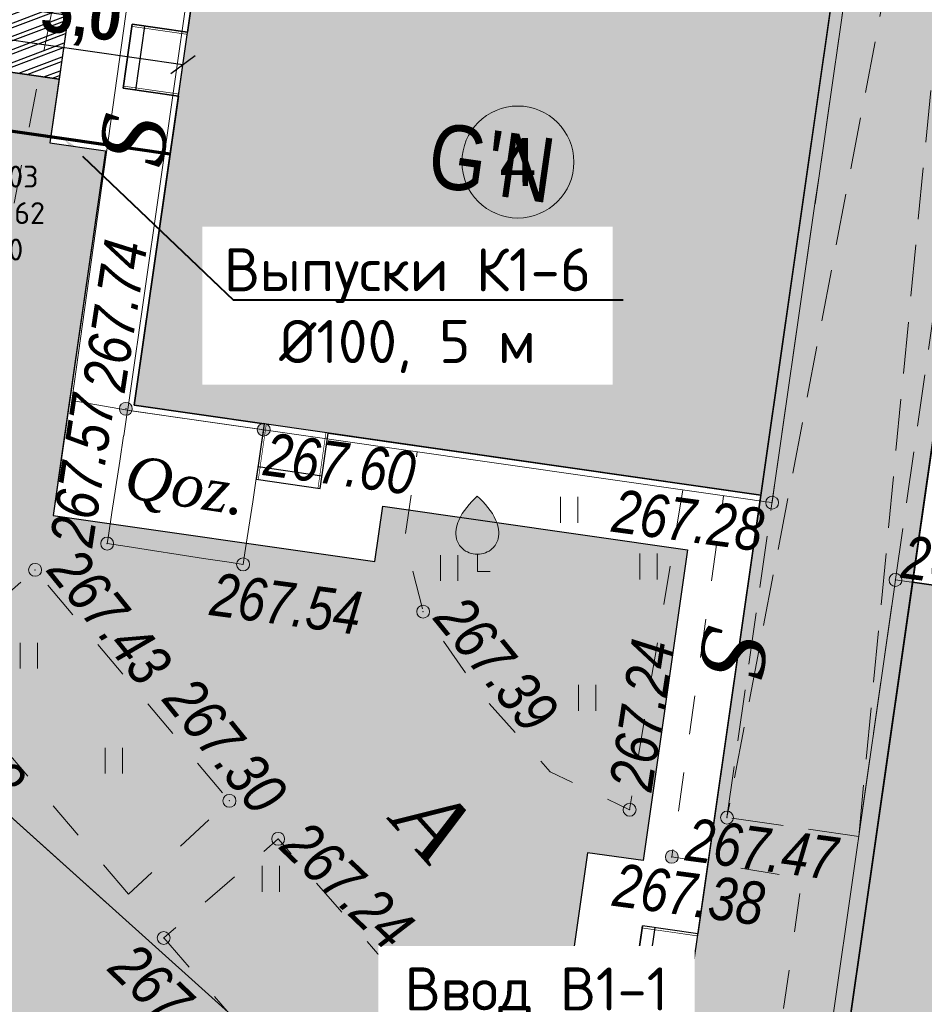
# Model space of a CAD drawing. Header units: inches. Extents: x -416310 to 1286511, y -34262 to 944600.
# Tile 20 of 84: x 113256 to 134264, y 114923 to 137786. Entities that reach past the tile are written whole.
import ezdxf
from ezdxf import colors
from ezdxf.entities.mleader import LeaderData, LeaderLine
from ezdxf.enums import TextEntityAlignment as Align
from ezdxf.math import Vec2, Vec3

# ---------------------------------------------------------------- set-up
doc = ezdxf.new("R2010")
doc.units = ezdxf.units.IN
doc.header["$MEASUREMENT"] = 0
for name, pattern in [('Auto_Street_NotBorder_Line_m1', [3, 1.5, -1.5]), ('Build_Contour_Canopy_m1', [3, 2, -1]), ('Build_Contour_Notresid_m1', [1, 1, 0])]:
    doc.linetypes.add(name, pattern=pattern)
doc.layers.get('Defpoints').update_dxf_attribs({"color": 4, "lineweight": 30})
for name, color, linetype, lineweight, true_color in [('AUTO#_ROADS_EXIST_L', 7, 'Continuous', 15, 0x000000), ('AUTO#_ROADS_MTRAL_T', 7, 'Continuous', 15, 0x000000), ('GREEN_VGTAT_#####_B', 7, 'Continuous', 15, 0x000000), ('GREEN_VGTAT_SRVEY_B', 7, 'Continuous', 15, 0x000000)]:
    doc.layers.add(name, color=color, linetype=linetype, lineweight=lineweight, true_color=true_color)
for name, color, linetype, true_color in [('BUILD_CANOP_CNTUR_P', 7, 'Continuous', 0x000000), ('BUILD_NORES_CNTUR_P', 7, 'Continuous', 0x000000), ('BUILD_NORES_TITLE_T', 7, 'Continuous', 0x000000), ('RELEF_POINT_PICKT_B', 7, 'Continuous', 0x000000), ('RELEF_POINT_PICKT_T', 7, 'Continuous', 0x000000)]:
    doc.layers.add(name, color=color, linetype=linetype, true_color=true_color)
for name, color, linetype, lineweight in [('devor', 7, 'Continuous', 40), ('К1', 104, 'бытовая канализация', 40), ('ПЛАНИРОВКА', 7, 'Continuous', 30), ('Стены', 250, 'Continuous', 30), ('Цоколь', 7, 'Continuous', 9), ('Экспликация', 7, 'Continuous', 30)]:
    doc.layers.add(name, color=color, linetype=linetype, lineweight=lineweight)
for name, color, linetype in [('Номер пп.', 7, 'Continuous'), ('Штрих Железобетона', 7, 'Continuous'), ('Штрих Стекло', 7, 'Continuous')]:
    doc.layers.add(name, color=color, linetype=linetype)
doc.styles.add('ARIAL', font='arial.ttf')
doc.styles.add('FAYZXON', font='GOTHICB.TTF')
doc.styles.add('GOST', font='isocpeur.ttf')
doc.styles.get("Standard").update_dxf_attribs({"font": 'arial.ttf'})
doc.styles.add('БМ-431 (Times New Roman К)', font='timesi.ttf', dxfattribs={"height": 1})
doc.styles.add('Д-431 (Arial Narrow К)', font='ARIALNI.TTF', dxfattribs={"height": 1})
doc.styles.add('Р-131 (Arial Narrow)', font='ARIALN.TTF', dxfattribs={"height": 1})
doc.styles.add('Юлия', font='times.ttf')
doc.linetypes.add('Auto_Material_Border_Line_m1', pattern='A,0,[3,Topography.shx,S=0.5,R=0,X=0,Y=0],-0.5', length=0.5)
doc.linetypes.add('FENCELINE1', pattern='A,6.35,-2.54,[133,ltypeshp.shx,S=2.54,R=0,X=-2.54,Y=0],-2.54,25.4', length=36.83)
doc.linetypes.add('бытовая канализация', pattern='A,5,-0.5,["К1",Standard,S=0.7,R=0,X=0,Y=-0.35],-2', length=7.5)
doc.dimstyles.new('MAGENTA genplan dimension', dxfattribs={"dimtxt": 1000, "dimasz": 500, "dimexe": 200, "dimexo": 300, "dimgap": 100, "dimtad": 1, "dimdec": 1, "dimlfac": 0.001, "dimzin": 1, "dimtxsty": 'FAYZXON', "dimblk": 'OBLIQUE', "dimcen": 0, "dimclrd": 142, "dimclre": 142, "dimclrt": 6, "dimadec": 0, "dimazin": 0, "dimtfac": 1, "dimtdec": 1, "dimtmove": 0, "dimatfit": 3, "dimldrblk": 'OBLIQUE', "dimfxl": 0, "dimlwd": 30, "dimlwe": 30, "dimarcsym": 0})

# ---------------------------------------------------------------- blocks, each defined once
blk = doc.blocks.new('GreenFruit_m1')
at = {"layer": 'GREEN_VGTAT_SRVEY_B', "linetype": 'Continuous', "lineweight": 13, "true_color": 0xfffffe}
h = blk.add_hatch(color=7, dxfattribs=at)
h.dxf.hatch_style = 1
edge = h.paths.add_edge_path()
edge.add_spline(control_points=[(-0.001, 0.8), (-0.001, 0.8), (0.258, 0.802), (0.696, 0.951), (1.074, 1.608), (0.88, 2.607), (0.338, 3.157), (-0.001, 3.5)], knot_values=[1.744095, 1.744095, 1.744095, 1.744095, 1.744164, 2.114608, 2.383255, 2.810464, 3.522822, 3.522822, 3.522822, 3.522822], degree=3, periodic=0)
edge.add_spline(control_points=[(-0.001, 3.5), (-0.34, 3.157), (-0.882, 2.607), (-1.075, 1.608), (-0.697, 0.951), (-0.259, 0.802), (-0.001, 0.8), (-0.001, 0.8)], knot_values=[1.744095, 1.744095, 1.744095, 1.744095, 2.456452, 2.883662, 3.152309, 3.522752, 3.522822, 3.522822, 3.522822, 3.522822], degree=3, periodic=0)
at = {"layer": 'GREEN_VGTAT_SRVEY_B', "color": 18, "linetype": 'Continuous', "lineweight": 13, "true_color": 0x000000, "flags": 128}
blk.add_lwpolyline([(0.6, 0), (0, 0), (0, 0.8)], dxfattribs=at)
at = {"layer": 'GREEN_VGTAT_SRVEY_B', "color": 18, "linetype": 'Continuous', "lineweight": 13, "true_color": 0x000000}
for points in [[(0, 0.8), (0, 0.8), (-0.259, 0.802), (-0.697, 0.951), (-1.075, 1.608), (-0.882, 2.607), (-0.34, 3.157), (-0.001, 3.5)], [(-0.001, 0.8), (-0.001, 0.8), (0.258, 0.802), (0.696, 0.951), (1.074, 1.608), (0.88, 2.607), (0.338, 3.157), (-0.001, 3.5)]]:
    blk.add_open_spline(points, degree=3, knots=[1.743859, 1.743859, 1.743859, 1.743859, 1.744164, 2.114608, 2.383255, 2.810464, 3.522822, 3.522822, 3.522822, 3.522822], dxfattribs=at)
blk = doc.blocks.new('GreenGrassMeadow_m1')
at = {"layer": 'GREEN_VGTAT_#####_B', "color": 18, "linetype": 'Continuous', "lineweight": 13, "true_color": 0x000000}
for p, q in [((-0.4, 0), (-0.4, 1.2)), ((0.4, 0), (0.4, 1.2))]:
    blk.add_line(p, q, dxfattribs=at)
blk = doc.blocks.new('PointHight_m1')
at = {"layer": 'RELEF_POINT_PICKT_B', "linetype": 'Continuous', "lineweight": 15, "true_color": 0x000000}
h = blk.add_hatch(color=18, dxfattribs=at)
edge = h.paths.add_edge_path()
edge.add_arc((0, 0), 0.3, 0, 360)
at = {"layer": 'RELEF_POINT_PICKT_B', "color": 18, "linetype": 'Continuous', "lineweight": 15, "true_color": 0x000000}
blk.add_circle((0, 0), 0.3, dxfattribs=at)
blk.add_point((0, 0), dxfattribs=at)
blk = doc.blocks.new('55653')
at = {"layer": 'AUTO#_ROADS_EXIST_L', "color": 18, "linetype": 'Auto_Street_NotBorder_Line_m1', "lineweight": 15, "ltscale": 600, "true_color": 0x000000, "flags": 128}
for points in [[(-152092, 148889), (-143648, 142649), (-136544, 152717), (-130343, 160545), (-126270, 157359), (-130934, 133554), (-134958, 132062)], [(-114687, 130568), (-115923, 123139), (-117769, 124023), (-119433, 125886), (-120717, 127739), (-121145, 129414), (-120852, 131452)], [(-112850, 114959), (-111915, 121551), (-114942, 122045), (-113739, 130432)], [(-127559, 121176), (-132166, 126582), (-129728, 128709), (-125215, 123346), (-127559, 121176)], [(-126742, 120161), (-118148, 110239), (-115854, 112960), (-124084, 122463), (-126742, 120161)]]:
    blk.add_lwpolyline(points, dxfattribs=at)
at = {"layer": 'AUTO#_ROADS_EXIST_L', "color": 18, "linetype": 'Auto_Material_Border_Line_m1', "lineweight": 15, "ltscale": 600, "true_color": 0x000000, "flags": 128}
blk.add_lwpolyline([(-127581, 132417), (-128878, 132645), (-126982, 146217)], dxfattribs=at)
at = {"layer": 'BUILD_CANOP_CNTUR_P', "color": 18, "linetype": 'Build_Contour_Canopy_m1', "lineweight": 13, "ltscale": 600, "true_color": 0x000000, "flags": 128}
blk.add_lwpolyline([(-113661, 122957), (-104168, 189147), (-101109, 188709), (-110602, 122519)], close=True, dxfattribs=at)
for points in [[(-110602, 122519), (-104168, 189147)], [(-101109, 188709), (-113661, 122957)]]:
    blk.add_lwpolyline(points, dxfattribs=at)
at = {"layer": 'BUILD_NORES_CNTUR_P', "color": 18, "linetype": 'Build_Contour_Notresid_m1', "lineweight": 13, "ltscale": 600, "true_color": 0x000000, "flags": 128}
for points in [[(-110842, 142608), (-112612, 130270), (-127581, 132417), (-125812, 144755)], [(-127581, 132417), (-128055, 129319), (-124898, 128836), (-124419, 131964)], [(-94779, 126329), (-96548, 113992), (-111518, 116139), (-109748, 128476)]]:
    blk.add_lwpolyline(points, close=True, dxfattribs=at)
at = {"layer": 'GREEN_VGTAT_#####_B', "color": 18, "true_color": 0x000000, "xscale": 500, "yscale": 500, "zscale": 500}
for p in [(-117328, 129803, -353246), (-120110, 128453, -353246), (-115484, 128487, -353246), (-129874, 126415, -353246), (-116908, 125439, -353246), (-127901, 123980, -353246), (-124256, 121235, -353246)]:
    blk.add_blockref('GreenGrassMeadow_m1', p, dxfattribs=at)
at = {"layer": 'GREEN_VGTAT_SRVEY_B', "color": 18, "true_color": 0x000000, "xscale": 500, "yscale": 500, "zscale": 500}
blk.add_blockref('GreenFruit_m1', (-119458, 128673, -353246), dxfattribs=at)
at = {"layer": 'RELEF_POINT_PICKT_B', "color": 18, "true_color": 0x000000, "xscale": 500, "yscale": 500, "zscale": 500}
for p in [(-127621, 132449, -85504), (-124419, 131964, -85642), (-112612, 130270, -85968), (-128055, 129319, -85678), (-124898, 128836, -85709), (-129728, 128709, -85816), (-109748, 128476, -85810), (-120717, 127739, -85854), (-125215, 123346, -85950), (-115923, 123139, -86009), (-113661, 122957, -85780), (-124084, 122463, -86006), (-114942, 122045, -85867), (-126742, 120161, -86070)]:
    blk.add_blockref('PointHight_m1', p, dxfattribs=at)
at = {"layer": 'AUTO#_ROADS_MTRAL_T', "color": 18, "true_color": 0x000000, "style": 'БМ-431 (Times New Roman К)'}
for s, rotation, p in [('S', 81.8383, (-126696, 138586)), ('S', 261.8383, (-114246, 126892)), ('A', 311.8932, (-121034, 122332))]:
    blk.add_text(s, height=1500, rotation=rotation, dxfattribs=at).set_placement(p, align=Align.CENTER)
at = {"layer": 'BUILD_NORES_TITLE_T', "color": 18, "true_color": 0x000000}
for s, height, rotation, style, p in [("G'N", 1500, 351.8383, 'Р-131 (Arial Narrow)', (-119124, 138169)), ('Qoz.', 1000, 351.3029, 'БМ-431 (Times New Roman К)', (-126249, 130560))]:
    blk.add_text(s, height=height, rotation=rotation, dxfattribs=dict(at, style=style)).set_placement(p, align=Align.MIDDLE)
at = {"layer": 'RELEF_POINT_PICKT_T', "color": 18, "true_color": 0x000000, "style": 'Д-431 (Arial Narrow К)'}
for s, rotation, p in [('267.74', 81.2932, (-128142, 132887)), ('267.57', 81.2932, (-128895, 129284)), ('267.60', 352.3615, (-124386, 131407)), ('267.28', 352.3615, (-116298, 130095)), ('267.44', 352.3615, (-109575, 129023)), ('267.43', 308.9615, (-129091, 128987)), ('267.54', 352.3615, (-125632, 128158)), ('267.39', 309.1975, (-120118, 127882)), ('267.24', 81.1286, (-115909, 123611)), ('267.18', 316.2062, (-132761, 125995)), ('267.30', 308.9615, (-126411, 125992)), ('267.24', 316.2062, (-123734, 122598)), ('267.47', 352.3615, (-114587, 122461)), ('267.38', 352.3615, (-116280, 121409)), ('267.18', 316.2062, (-127726, 119769))]:
    blk.add_text(s, height=1000, rotation=rotation, dxfattribs=at).set_placement(p, align=Align.MIDDLE_LEFT)
blk = doc.blocks.new('A$Cef465eac')
at = {"ltscale": 20}
for p, q in [((20750, 32900), (20750, 34200)), ((20750, 34200), (22250, 34200)), ((22250, 34200), (22250, 32900)), ((20750, 33900), (22250, 33900))]:
    blk.add_line(p, q, dxfattribs=at)
at = {"ltscale": 100}
for p, q in [((13500, 29850), (12200, 29850)), ((12200, 29850), (12200, 28350)), ((12500, 29850), (12500, 28350)), ((12200, 28350), (13500, 28350))]:
    blk.add_line(p, q, dxfattribs=at)
at = {"ltscale": 30}
for p, q in [((610, 19500), (3210, 19500)), ((3210, 18200), (3210, 19500)), ((610, 19200), (3210, 19200))]:
    blk.add_line(p, q, dxfattribs=at)
at = {"linetype": 'FENCELINE1', "ltscale": 10, "const_width": 15}
for points in [[(20800, 32900), (20800, 34200)], [(22200, 32900), (22200, 34200)], [(12200, 29800), (13500, 29800)], [(12200, 28400), (13500, 28400)], [(3160, 18200), (3160, 19500)]]:
    blk.add_lwpolyline(points, dxfattribs=at)
blk = doc.blocks.new('A$C17045e92')
at = {"layer": 'Цоколь', "ltscale": 10000, "true_color": 0xffa8a8}
h = blk.add_hatch(color=21, dxfattribs=at)
h.dxf.hatch_style = 1
h.paths.add_polyline_path([(-48400, 0), (-36100, 0), (-36100, -14700), (-48400, -14700)])
at = {"layer": 'Цоколь', "ltscale": 10000}
h = blk.add_hatch(color=1, dxfattribs=at)
h.dxf.hatch_style = 1
h.paths.add_polyline_path([(-62200, -14700), (13500, -14700), (13500, -18480), (-62200, -18480)])
at = {"layer": 'Цоколь', "ltscale": 10000, "true_color": 0xffa8a8}
h = blk.add_hatch(color=21, dxfattribs=at)
h.dxf.hatch_style = 1
h.paths.add_polyline_path([(-49900, -33200), (-62200, -33200), (-62200, -18480), (-49900, -18480)])
at = {"layer": 'Стены', "ltscale": 10000}
for points in [[(-48400, 0), (-36100, 0), (-36100, -14700), (-48400, -14700)], [(-62200, -14700), (13500, -14700), (13500, -18480), (-62200, -18480)], [(-49900, -33200), (-62200, -33200), (-62200, -18480), (-49900, -18480)]]:
    blk.add_lwpolyline(points, close=True, dxfattribs=at)
at = {"ltscale": 10000}
blk.add_blockref('A$Cef465eac', (-61900, -32900), dxfattribs=at)
blk = doc.blocks.new('нум1')
at = {"layer": 'Номер пп.', "ltscale": 100, "true_color": 0xffffff}
h = blk.add_hatch(color=7, dxfattribs=at)
edge = h.paths.add_edge_path()
edge.add_arc((0, 0), 3.515, 0, 360)
at = {"layer": 'Номер пп.', "color": 18, "lineweight": 15, "true_color": 0x000000}
blk.add_circle((0, 0), 3.515, dxfattribs=at)
at = {"layer": 'Номер пп.', "color": 0, "ltscale": 100, "style": 'Юлия'}
blk.add_attdef('ЦИФРА', text='', height=4, dxfattribs=at).set_placement((0, 0), align=Align.MIDDLE_CENTER)
blk = doc.blocks.new('_Oblique')
at = {"color": 0, "linetype": 'ByBlock', "lineweight": -2}
blk.add_line((-0.5, -0.5), (0.5, 0.5), dxfattribs=at)
blk = doc.blocks.new('*D168')
at = {"layer": 'Defpoints', "color": 0, "transparency": 16777216}
for p in [(117048, 136746), (111813, 135383), (116751, 134674)]:
    blk.add_point(p, dxfattribs=at)
at = {"layer": 'devor', "color": 142, "lineweight": 30, "transparency": 16777216}
for p, q in [((111856, 135679), (112139, 137652)), ((112110, 137455), (117048, 136746)), ((116793, 134971), (117076, 136944))]:
    blk.add_line(p, q, dxfattribs=at)
at = {"layer": 'devor', "color": 142, "lineweight": 30, "transparency": 16777216, "xscale": 500, "yscale": 500, "zscale": 500}
for p, rotation in [((112110, 137455), 171.8382701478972), ((117048, 136746), 351.8382701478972)]:
    blk.add_blockref('_Oblique', p, dxfattribs=dict(at, rotation=rotation))
at = {"layer": 'devor', "color": 6, "transparency": 16777216, "insert": (114678, 137789), "char_height": 1000, "attachment_point": 5, "rotation": 351.8383, "style": 'FAYZXON'}
blk.add_mtext('5,0', dxfattribs=at)

msp = doc.modelspace()

# ---------------------------------------------------------------- hatches: boundary and pattern name
at = {"layer": 'Штрих Железобетона', "true_color": 0x969696}
h = msp.add_hatch(dxfattribs=at)
h.set_pattern_fill('ANSI33', color=252, scale=100, angle=49.68473873)
h.set_pattern_definition([(94.68474, (243342.1, -3697.8), (-632.8786, -51.8624), []), (94.68474, (243632.6, -3355.43), (-632.8786, -51.8624), [317.5, -158.75])])
h.paths.add_polyline_path([(219726.7522, 150330.807), (211529.5591, 157870.6175), (208830.5591, 157752.6175), (207075.5591, 157175.6175), (203463.5591, 153141.6175), (191779.5591, 139723.6175), (183637.5591, 130540.6175), (171212.5591, 116269.6175), (157295.5591, 100588.6175), (140749.5591, 81506.6175), (124845.7974, 63964.093), (125043.5591, 63211.6175), (120034.1209, 57835.065), (110270.994, 66931.5595), (107951.5591, 69226.6175), (97686.5591, 78559.6175), (80048.5591, 94536.6175), (52939.5591, 118573.6175), (48881.9647, 122249.2167), (47097.616, 122928.6015), (41489.6623, 117960.5956), (36469.6365, 123051.1849), (59157.5591, 145424.6175), (80952.5591, 168643.6175), (99264.5591, 188150.6175), (120003.5591, 210673.6175), (131251.5591, 222756.6175), (133139.4069, 228816.5456), (132475.065, 231845.9707), (150627.1986, 229675.4977), (149362.6111, 225950.2987), (152290.5591, 220690.6175), (167284.5591, 206772.6175), (215675.5591, 161886.6175), (223692.3005, 154846.4072)])
h.paths.add_polyline_path([(119804.5591, 66001.6175), (121117.5591, 66248.6175), (137816.5591, 84927.6175), (154876.5591, 104590.6175), (166715.5591, 118096.6175), (179953.5591, 133071.6175), (187343.5591, 141567.6175), (200379.5591, 156555.6175), (203698.5591, 160463.6175), (204310.1718, 162200.1597), (204296.5591, 164030.6175), (163664.5591, 201497.6175), (148503.5591, 215808.6175), (144959.2842, 219671.5143), (143828.011, 220534.9435), (140869.474, 220658.1505), (136554.5591, 219263.6175), (126303.5591, 208135.6175), (104005.5591, 184028.6175), (86585.5591, 165468.6175), (64731.5591, 142170.6175), (54470.9689, 131510.8251), (54095.8361, 130073.5887), (54721.059, 127449.07), (56095.5591, 124044.6175), (82895.5591, 98997.6175), (111337.5591, 74191.6175), (112202.5591, 73419.6175)], flags=16)
at = {"layer": 'Штрих Железобетона', "true_color": 0x90ca77}
h = msp.add_hatch(color=73, dxfattribs=at)
h.dxf.hatch_style = 1
h.paths.add_polyline_path([(165213.5333, 155330.0325), (181302.5339, 154010.7941), (186479.4946, 159701.0426), (182100.9958, 163684.5798), (186913.3471, 168952.3592), (168751.1363, 185544.3482), (164014.7033, 180359.6717), (164339.1059, 182621.5714), (168239.995, 186851.9855), (195738.8813, 161730.5271), (191953.1567, 157586.5316), (194347.5447, 155426.6597), (176403.4838, 135005.69), (176320.1425, 134913.2056), (164062.1032, 141379.8508), (164236.4413, 143492.0481), (164318.7802, 144489.627), (164544.3919, 147223.0323), (173680.2439, 146729.4823), (173574.8206, 144778.046), (182327.2266, 144305.2111), (182687.1774, 150968.0761), (173934.7714, 151440.911), (173823.2439, 149376.4823), (169970.5591, 149584.6175), (164762.5368, 149865.9727)])
edge = h.paths.add_edge_path(flags=17)
edge.add_line((128766.6232, 125475.3074), (127731.678, 118259.1458))
edge.add_line((127731.678, 118259.1458), (126444.8453, 118443.7039))
edge.add_line((126444.8453, 118443.7039), (125520.635, 111999.6419))
edge.add_line((125520.635, 111999.6419), (125020.9057, 108515.2764))
edge.add_line((125020.9057, 108515.2764), (111021.7879, 121094.0871))
edge.add_arc((113372.6043, 123701.6888), 3510.8297, 171.93263841, 227.96457134, ccw=False)
edge.add_line((109896.5187, 124194.389), (111699.0683, 136762.6771))
edge.add_line((111699.0683, 136762.6771), (114170.9009, 136408.1657))
edge.add_line((114170.9009, 136408.1657), (113957.9492, 134923.3588))
edge.add_line((113957.9492, 134923.3588), (115244.7819, 134738.8007))
edge.add_line((115244.7819, 134738.8007), (114030.9573, 126275.4013))
edge.add_line((114030.9573, 126275.4013), (121504.4854, 125203.5444))
edge.add_line((121504.4854, 125203.5444), (121689.0436, 126490.3771))
edge.add_line((121689.0436, 126490.3771), (128766.6232, 125475.3074))
edge = h.paths.add_edge_path()
edge.add_line((114383.8526, 137892.9726), (111912.02, 138247.484))
edge.add_line((111912.02, 138247.484), (112714.138, 143840.2567))
edge.add_arc((116178.6874, 143343.3695), 3500, 81.83827018, 171.83827018, ccw=False)
edge.add_line((116675.5747, 146807.9189), (123255.3732, 145864.2412))
edge.add_line((123255.3732, 145864.2412), (122673.3052, 141805.769))
edge.add_line((122673.3052, 141805.769), (116387.6226, 142707.2645))
edge.add_line((116387.6226, 142707.2645), (115883.6369, 139193.2214))
edge.add_line((115883.6369, 139193.2214), (114596.8043, 139377.7796))
edge.add_line((114596.8043, 139377.7796), (114383.8526, 137892.9726))
h.paths.add_polyline_path([(131520.7983, 144678.8102), (130938.7304, 140620.3379), (124653.0478, 141521.8334), (125235.1157, 145580.3057)])
h.paths.add_polyline_path([(146525.6856, 139698.1518), (150348.6218, 139149.8645), (149113.5021, 130537.9844), (142293.3668, 131516.1313), (137985.3158, 132133.994), (138709.3515, 137182.3375), (137323.5317, 137381.0924), (138019.1739, 142231.4617), (142255.823, 141623.8395), (142071.2648, 140337.0068)])
edge = h.paths.add_edge_path()
edge.add_line((113167.3094, 173122.5128), (119310.1349, 172241.506))
edge.add_line((119310.1349, 172241.506), (119097.1832, 170756.6991))
edge.add_line((119097.1832, 170756.6991), (120384.0159, 170572.1409))
edge.add_line((120384.0159, 170572.1409), (119340.5526, 163296.587))
edge.add_line((119340.5526, 163296.587), (124388.8962, 162572.5513))
edge.add_line((124388.8962, 162572.5513), (124204.338, 161285.7187))
edge.add_line((124204.338, 161285.7187), (125441.6771, 161108.2589))
edge.add_line((125441.6771, 161108.2589), (124618.2639, 155367.0055))
edge.add_line((124618.2639, 155367.0055), (121235.9982, 155852.0916))
edge.add_line((121235.9982, 155852.0916), (118615.6502, 158242.2006))
edge.add_line((118615.6502, 158242.2006), (110790.4497, 165379.8334))
edge.add_arc((113149.1098, 167965.7031), 3500, 137.05487217, 227.63098815, ccw=False)
edge.add_line((110587.087, 170350.2448), (113167.3094, 173122.5128))
h.paths.add_polyline_path([(136693.5001, 189902.5115), (135769.2898, 183458.4494), (137056.1225, 183273.8913), (136063.7676, 176354.6911), (134895.7195, 176522.2131), (135080.2776, 177809.0457), (130625.8569, 178447.9008), (130441.2988, 177161.0681), (121512.6598, 178441.6176), (121022.8709, 175026.5617), (119736.0383, 175211.1198), (119523.0866, 173726.3129), (114411.5909, 174459.4059), (122331.2774, 182968.5536), (126568.974, 179024.4183)], flags=17)
h.paths.add_polyline_path([(127421.4197, 160824.3233), (126598.0065, 155083.0699), (132883.6891, 154181.5745), (133891.6604, 161209.6605), (128843.3169, 161933.6963), (128658.7588, 160646.8636)])
h.paths.add_polyline_path([(148822.9586, 156138.5331), (155532.0932, 155176.3059), (154568.9511, 148343.8369), (155861.3382, 148158.4822), (157047.7328, 156435.9074), (157743.6217, 161287.9971), (148241.5997, 162650.7814), (147522.7098, 157638.3174), (149007.5168, 157425.3657)])
edge = h.paths.add_edge_path()
edge.add_line((102739.5473, 123155.4234), (89917.8001, 108884.2211))
edge.add_line((89917.8001, 108884.2211), (84588.5591, 108552.6175))
edge.add_line((84588.5591, 108552.6175), (81442.5293, 105073.165))
edge.add_line((81442.5293, 105073.165), (117991.7267, 72026.338))
edge.add_line((117991.7267, 72026.338), (119492.1312, 71363.5249))
edge.add_line((119492.1312, 71363.5249), (172788.9797, 131088.6714))
edge.add_line((172788.9797, 131088.6714), (163984.3922, 135756.0845))
edge.add_line((163984.3922, 135756.0845), (152181.1118, 137290.1684))
edge.add_line((152181.1118, 137290.1684), (151691.5962, 133875.911))
edge.add_line((151691.5962, 133875.911), (154409.2369, 133485.1646))
edge.add_line((154409.2369, 133485.1646), (154704.6659, 135540.4516))
edge.add_line((154704.6659, 135540.4516), (157133.4537, 135191.3352))
edge.add_line((157133.4537, 135191.3352), (156400.0407, 130089.012))
edge.add_line((156400.0407, 130089.012), (153971.2529, 130438.1284))
edge.add_line((153971.2529, 130438.1284), (154266.9583, 132495.3379))
edge.add_line((154266.9583, 132495.3379), (151549.4604, 132885.0827))
edge.add_line((151549.4604, 132885.0827), (150957.4495, 128758.1761))
edge.add_line((150957.4495, 128758.1761), (142939.4922, 129908.1152))
edge.add_line((142939.4922, 129908.1152), (142428.4081, 126344.5786))
edge.add_line((142428.4081, 126344.5786), (143913.215, 126131.6269))
edge.add_line((143913.215, 126131.6269), (143728.6569, 124844.7942))
edge.add_line((143728.6569, 124844.7942), (150261.8073, 123907.8068))
edge.add_line((150261.8073, 123907.8068), (148089.7002, 108762.7763))
edge.add_line((148089.7002, 108762.7763), (142546.421, 109557.7959))
edge.add_line((142546.421, 109557.7959), (142361.8629, 108270.9632))
edge.add_line((142361.8629, 108270.9632), (137907.4421, 108909.8183))
edge.add_line((137907.4421, 108909.8183), (138034.4614, 109765.232))
edge.add_line((138034.4614, 109765.232), (127442.8387, 111284.2874))
edge.add_line((127442.8387, 111284.2874), (126810.7183, 106907.0527))
edge.add_line((126810.7183, 106907.0527), (133733.7873, 100686.3781))
edge.add_line((133733.7873, 100686.3781), (131060.5022, 97710.8871))
edge.add_line((131060.5022, 97710.8871), (125713.5764, 91760.2245))
edge.add_line((125713.5764, 91760.2245), (116787.4048, 99780.7728))
edge.add_line((116787.4048, 99780.7728), (119794.4318, 103127.3318))
edge.add_arc((117191.0169, 105466.6118), 3500, 318.05894504, 408.06236728)
edge.add_line((119530.1414, 108070.1664), (105120.8648, 121015.9644))
edge.add_line((105120.8648, 121015.9644), (102739.5473, 123155.4234))
edge = h.paths.add_edge_path()
edge.add_line((102322.777, 165882.4931), (109811.8958, 159051.4119))
edge.add_arc((107453.2356, 156465.5422), 3500, 4.33721997, 47.63098815, ccw=False)
edge.add_line((110943.2124, 156730.2349), (110611.4836, 153832.9659))
edge.add_line((110611.4836, 153832.9659), (109968.4439, 149334.4984))
edge.add_line((109968.4439, 149334.4984), (107259.2474, 149722.1545))
edge.add_line((107259.2474, 149722.1545), (108250.7711, 156651.5759))
edge.add_line((108250.7711, 156651.5759), (93402.011, 158776.2695))
edge.add_line((93402.011, 158776.2695), (90994.0248, 141947.6747))
edge.add_line((90994.0248, 141947.6747), (90356.6167, 137493.0467))
edge.add_line((90356.6167, 137493.0467), (96296.1208, 136643.1693))
edge.add_line((96296.1208, 136643.1693), (96933.5289, 141097.7973))
edge.add_line((96933.5289, 141097.7973), (105842.7849, 139822.9811))
edge.add_line((105842.7849, 139822.9811), (106834.3086, 146752.4025))
edge.add_line((106834.3086, 146752.4025), (109543.4636, 146364.7523))
edge.add_line((109543.4636, 146364.7523), (107544.1799, 132393.5479))
edge.add_line((107544.1799, 132393.5479), (91318.7859, 114333.9281))
edge.add_line((91318.7859, 114333.9281), (92492.117, 113245.8422))
edge.add_line((92492.117, 113245.8422), (89614.9581, 110043.4302))
edge.add_line((89614.9581, 110043.4302), (88574.4722, 109987.8548))
edge.add_line((88574.4722, 109987.8548), (84523.3909, 109771.4747))
edge.add_line((84523.3909, 109771.4747), (79891.9959, 113839.2894))
edge.add_line((79891.9959, 113839.2894), (76248.608, 109746.0271))
edge.add_line((76248.608, 109746.0271), (59461.5933, 124828.0681))
edge.add_line((59461.5933, 124828.0681), (95997.9828, 164884.005))
edge.add_line((95997.9828, 164884.005), (98214.4425, 162862.2963))
edge.add_line((98214.4425, 162862.2963), (99798.1144, 164598.5231))
edge.add_line((99798.1144, 164598.5231), (100536.9343, 163924.6202))
edge.add_line((100536.9343, 163924.6202), (102322.777, 165882.4931))
edge = h.paths.add_edge_path()
edge.add_line((159168.4455, 171222.5894), (161154.1951, 185068.2404))
edge.add_line((161154.1951, 185068.2404), (165286.7581, 189549.899))
edge.add_line((165286.7581, 189549.899), (139833.0917, 212802.9578))
edge.add_line((139833.0917, 212802.9578), (102945.2734, 172535.6866))
edge.add_line((102945.2734, 172535.6866), (103032.4483, 172456.1715))
edge.add_arc((105391.1084, 175042.0413), 3500, 227.63098815, 317.05487217)
edge.add_line((107953.1312, 172657.4996), (119769.2546, 185353.0953))
edge.add_line((119769.2546, 185353.0953), (117480.1441, 187483.6303))
edge.add_line((117480.1441, 187483.6303), (134078.7014, 205317.6159))
edge.add_line((134078.7014, 205317.6159), (136455.9052, 203145.9343))
edge.add_line((136455.9052, 203145.9343), (137568.7825, 204364.1314))
edge.add_line((137568.7825, 204364.1314), (135686.1143, 206084.0327))
edge.add_line((135686.1143, 206084.0327), (140498.4656, 211351.8121))
edge.add_line((140498.4656, 211351.8121), (158660.6764, 194759.8231))
edge.add_line((158660.6764, 194759.8231), (153848.3251, 189492.0436))
edge.add_line((153848.3251, 189492.0436), (151965.6569, 191211.9449))
edge.add_line((151965.6569, 191211.9449), (150852.7796, 189993.7479))
edge.add_line((150852.7796, 189993.7479), (149138.8315, 188117.5963))
edge.add_line((149138.8315, 188117.5963), (152828.4019, 187588.4365))
edge.add_line((152828.4019, 187588.4365), (153012.9601, 188875.2691))
edge.add_line((153012.9601, 188875.2691), (157467.3808, 188236.4141))
edge.add_line((157467.3808, 188236.4141), (163303.7351, 187399.3615))
edge.add_line((163303.7351, 187399.3615), (162234.1793, 186239.4556))
edge.add_line((162234.1793, 186239.4556), (159262.5652, 186665.6458))
edge.add_line((159262.5652, 186665.6458), (157090.4581, 171520.6153))
edge.add_line((157090.4581, 171520.6153), (159168.4455, 171222.5894))
h.paths.add_polyline_path([(158983.8873, 169935.7567), (150570.7238, 171142.3765), (150755.2819, 172429.2091), (143410.437, 173482.6101), (142714.7948, 168632.2409), (143704.6661, 168490.2731), (143188.4447, 164890.9159), (157956.5818, 162772.863)])
h.paths.add_polyline_path([(136878.7477, 125827.2113), (137574.3898, 130677.5806), (141454.6853, 130121.0669), (140943.6012, 126557.5303), (139458.7943, 126770.482), (139274.2362, 125483.6493)], flags=17)
h.paths.add_polyline_path([(114077.0288, 153343.021), (113707.9125, 150769.3557), (116704.749, 150339.548), (117091.5725, 152910.3571)])
at = {"layer": 'Штрих Стекло'}
h = msp.add_hatch(dxfattribs=at)
h.set_pattern_fill('ANSI32', color=253, scale=30, angle=-24.32528621)
h.set_pattern_definition([(20.67471, (243342.12, 349651.24), (-100.88746, 267.34768), []), (20.67471, (243464.86, 349595.76), (-100.88746, 267.34768), [])])
edge = h.paths.add_edge_path()
edge.add_line((111770.555, 157808.9744), (117190.7069, 153569.1994))
edge.add_line((117190.7069, 153569.1994), (117091.5725, 152910.3571))
edge.add_line((117091.5725, 152910.3571), (114077.0288, 153343.021))
edge.add_line((114077.0288, 153343.021), (113707.9125, 150769.3557))
edge.add_line((113707.9125, 150769.3557), (116704.749, 150339.548))
edge.add_line((116704.749, 150339.548), (116178.6874, 146843.3695))
edge.add_arc((116178.6874, 143343.3695), 3500, 90, 171.83827018)
edge.add_line((112714.138, 143840.2567), (111912.02, 138247.484))
edge.add_line((111912.02, 138247.484), (114383.8526, 137892.9726))
edge.add_line((114383.8526, 137892.9726), (114170.9009, 136408.1657))
edge.add_line((114170.9009, 136408.1657), (111699.0683, 136762.6771))
edge.add_line((111699.0683, 136762.6771), (110485.2437, 128299.2777))
edge.add_line((110485.2437, 128299.2777), (110261.2467, 126737.4575))
edge.add_line((110261.2467, 126737.4575), (105120.8648, 121015.9644))
edge.add_line((105120.8648, 121015.9644), (102739.5473, 123155.4234))
edge.add_line((102739.5473, 123155.4234), (89917.8001, 108884.2211))
edge.add_line((89917.8001, 108884.2211), (84588.5591, 108552.6175))
edge.add_line((84588.5591, 108552.6175), (84523.7638, 109771.4945))
edge.add_line((84523.7638, 109771.4945), (89614.9581, 110043.4302))
edge.add_line((89614.9581, 110043.4302), (92492.117, 113245.8422))
edge.add_line((92492.117, 113245.8422), (91318.7803, 114333.9218))
edge.add_line((91318.7803, 114333.9218), (107544.1799, 132393.5479))
edge.add_line((107544.1799, 132393.5479), (109543.4636, 146364.7523))
edge.add_line((109543.4636, 146364.7523), (106834.3086, 146752.4025))
edge.add_line((106834.3086, 146752.4025), (106338.5468, 143287.6918))
edge.add_line((106338.5468, 143287.6918), (105842.7849, 139822.9811))
edge.add_line((105842.7849, 139822.9811), (96933.5289, 141097.7973))
edge.add_line((96933.5289, 141097.7973), (96296.1208, 136643.1693))
edge.add_line((96296.1208, 136643.1693), (90356.6167, 137493.0467))
edge.add_line((90356.6167, 137493.0467), (90994.0248, 141947.6747))
edge.add_line((90994.0248, 141947.6747), (93402.011, 158776.2695))
edge.add_line((93402.011, 158776.2695), (108250.7711, 156651.5759))
edge.add_line((108250.7711, 156651.5759), (107238.1212, 149725.1774))
edge.add_line((107238.1212, 149725.1774), (109968.4439, 149334.4984))
edge.add_line((109968.4439, 149334.4984), (110612.3181, 153834.0193))
edge.add_line((110612.3181, 153834.0193), (110943.2124, 156730.2349))
edge.add_line((110943.2124, 156730.2349), (111770.555, 157808.9744))
edge = h.paths.add_edge_path()
edge.add_arc((164473.719, 158906.6824), 3500, 171.83827018, 261.83827017, ccw=False)
edge.add_line((161009.1695, 159403.5697), (164339.1059, 182621.5714))
edge.add_line((164339.1059, 182621.5714), (172080.4085, 191016.8153))
edge.add_arc((173550.7269, 189661.0263), 2000, 47.32066949, 137.32066949, ccw=False)
edge.add_line((174906.5159, 191131.3447), (169025.2423, 196554.5008))
edge.add_arc((167669.4533, 195084.1824), 2000, -42.67933051, 47.32066949, ccw=False)
edge.add_line((169139.7717, 193728.3934), (163303.7351, 187399.3615))
edge.add_line((163303.7351, 187399.3615), (157467.3808, 188236.4141))
edge.add_line((157467.3808, 188236.4141), (157282.8227, 186949.5814))
edge.add_line((157282.8227, 186949.5814), (162234.1793, 186239.4556))
edge.add_line((162234.1793, 186239.4556), (161154.1951, 185068.2404))
edge.add_line((161154.1951, 185068.2404), (159168.4455, 171222.5894))
edge.add_line((159168.4455, 171222.5894), (155209.7026, 171790.3541))
edge.add_line((155209.7026, 171790.3541), (155025.1445, 170503.5214))
edge.add_line((155025.1445, 170503.5214), (158983.8873, 169935.7567))
edge.add_line((158983.8873, 169935.7567), (157956.5818, 162772.863))
edge.add_line((157956.5818, 162772.863), (143188.4447, 164890.9159))
edge.add_line((143188.4447, 164890.9159), (142975.493, 163406.109))
edge.add_line((142975.493, 163406.109), (146756.8013, 162863.7921))
edge.add_line((146756.8013, 162863.7921), (146037.9029, 157851.2691))
edge.add_line((146037.9029, 157851.2691), (147522.7098, 157638.3174))
edge.add_line((147522.7098, 157638.3174), (148241.5997, 162650.7814))
edge.add_line((148241.5997, 162650.7814), (157743.6302, 161288.056))
edge.add_line((157743.6302, 161288.056), (157047.7328, 156435.9074))
edge.add_line((157047.7328, 156435.9074), (163976.8317, 155442.1329))
h = msp.add_hatch(color=253, dxfattribs=at)
h.dxf.hatch_style = 1
edge = h.paths.add_edge_path()
edge.add_line((110943.2124, 156730.2349), (111770.555, 157808.9744))
edge.add_line((111770.555, 157808.9744), (117190.7069, 153569.1994))
edge.add_line((117190.7069, 153569.1994), (116178.6874, 146843.3695))
edge.add_arc((116178.6874, 143343.3695), 3500, 81.83827018, 90, ccw=False)
edge.add_line((116675.5747, 146807.9189), (123255.3732, 145864.2412))
edge.add_line((123255.3732, 145864.2412), (122673.3052, 141805.769))
edge.add_line((122673.3052, 141805.769), (124653.0478, 141521.8334))
edge.add_line((124653.0478, 141521.8334), (125235.1157, 145580.3057))
edge.add_line((125235.1157, 145580.3057), (130332.9528, 144849.1715))
edge.add_line((130332.9528, 144849.1715), (130758.8562, 147818.7854))
edge.add_line((130758.8562, 147818.7854), (130065.9463, 147918.1628))
edge.add_line((130065.9463, 147918.1628), (131002.9337, 154451.3133))
edge.add_line((131002.9337, 154451.3133), (126598.0065, 155083.0699))
edge.add_line((126598.0065, 155083.0699), (127421.4197, 160824.3233))
edge.add_line((127421.4197, 160824.3233), (125441.6771, 161108.2589))
edge.add_line((125441.6771, 161108.2589), (124618.2639, 155367.0055))
edge.add_line((124618.2639, 155367.0055), (121235.9982, 155852.0916))
edge.add_line((121235.9982, 155852.0916), (119845.8385, 157120.1038))
edge.add_line((119845.8385, 157120.1038), (118615.6502, 158242.2006))
edge.add_line((118615.6502, 158242.2006), (115223.4363, 161336.3547))
edge.add_line((115223.4363, 161336.3547), (110790.4497, 165379.8334))
edge.add_arc((113149.1098, 167965.7031), 3500, 137.05487217, 227.63098815, ccw=False)
edge.add_line((110587.087, 170350.2448), (113167.3094, 173122.5128))
edge.add_line((113167.3094, 173122.5128), (119310.1349, 172241.506))
edge.add_line((119310.1349, 172241.506), (119523.0866, 173726.3129))
edge.add_line((119523.0866, 173726.3129), (114411.5909, 174459.4059))
edge.add_line((114411.5909, 174459.4059), (122331.2774, 182968.5536))
edge.add_line((122331.2774, 182968.5536), (119769.2546, 185353.0953))
edge.add_line((119769.2546, 185353.0953), (107953.1312, 172657.4996))
edge.add_arc((105391.1084, 175042.0413), 3500, 227.63098815, 317.05487217, ccw=False)
edge.add_line((103032.4483, 172456.1715), (100327.862, 174923.117))
edge.add_arc((102686.5222, 177508.9868), 3500, 136.81476778, 227.63098815, ccw=False)
edge.add_line((100134.5145, 179904.244), (91692.0775, 170909.3168))
edge.add_arc((94244.0852, 168514.0596), 3500, 47.63098815, 136.81476778, ccw=False)
edge.add_line((96602.7453, 171099.9294), (109811.8958, 159051.4119))
edge.add_arc((107453.2356, 156465.5422), 3500, 4.33721997, 47.63098815, ccw=False)
edge = h.paths.add_edge_path()
edge.add_line((105120.8648, 121015.9644), (119529.9946, 108069.9287))
edge.add_arc((117190.8331, 105466.4073), 3500, -41.94105496, 48.06155398, ccw=False)
edge.add_line((119794.248, 103127.1273), (116787.4048, 99780.7728))
edge.add_line((116787.4048, 99780.7728), (125713.5764, 91760.2245))
edge.add_line((125713.5764, 91760.2245), (131060.5022, 97710.8871))
edge.add_line((131060.5022, 97710.8871), (133733.7873, 100686.3781))
edge.add_line((133733.7873, 100686.3781), (126810.7183, 106907.0527))
edge.add_line((126810.7183, 106907.0527), (127442.8387, 111284.2874))
edge.add_line((127442.8387, 111284.2874), (125458.8481, 111568.8322))
edge.add_line((125458.8481, 111568.8322), (125020.9057, 108515.2764))
edge.add_line((125020.9057, 108515.2764), (111021.7879, 121094.0871))
edge.add_arc((113372.6043, 123701.6888), 3510.8297, 171.93263841, 227.96457134, ccw=False)
edge.add_line((109896.5187, 124194.389), (110261.2467, 126737.4575))
edge.add_line((110261.2467, 126737.4575), (105120.8648, 121015.9644))
h.paths.add_polyline_path([(165208.2092, 155265.5282), (157047.6279, 156435.1756), (156836.5732, 154962.6558), (155861.3382, 148158.4822), (155222.4832, 143704.0614), (154668.8088, 139843.5634), (153381.9761, 140028.1215), (150533.18, 140436.6972), (146710.2437, 140984.9845), (146525.6856, 139698.1518), (150348.6218, 139149.8645), (149113.5021, 130537.9844), (137985.3158, 132133.994), (137772.3641, 130649.1871), (141454.6853, 130121.0669), (140943.6012, 126557.5303), (142428.4081, 126344.5786), (142939.4922, 129908.1152), (148900.5504, 129053.1775), (150957.4495, 128758.1761), (152181.1118, 137290.1684), (163984.3922, 135756.0845), (172788.9797, 131088.6714), (174361.0284, 130122.7792), (176019.857, 128621.7619), (179448.0227, 132499.7481), (176779.0812, 134675.6497), (164062.1032, 141379.8508)])

# ---------------------------------------------------------------- next in the draw order: block references
msp.add_blockref('55653', (243342.1189, -3697.8051))

# ---------------------------------------------------------------- next in the draw order: linework, layer by layer
for points in [[(135589.419, 162481.5158), (134155.5443, 152483.8159), (132274.7889, 152753.5547), (131763.7049, 149190.0181), (132456.6148, 149090.6406), (132030.7114, 146121.0268), (133218.5569, 145950.6654), (132210.5856, 138922.5793), (117659.4778, 141009.5059), (117155.4922, 137495.4628), (115868.6595, 137680.021), (115655.7078, 136195.214), (116942.5405, 136010.6559), (115913.274, 128834.0891), (118932.3814, 128401.0874), (118747.8233, 127114.2547), (120232.6302, 126901.303), (120417.1883, 128188.1357), (130464.3818, 126747.1626), (129003.5332, 116561.3872), (127716.7006, 116745.9453), (127347.5843, 114172.28)], [(131002.9337, 154451.3133), (130065.9463, 147918.1628), (130758.8562, 147818.7854), (130332.9528, 144849.1715), (131520.7983, 144678.8102), (130938.7304, 140620.3379), (124653.0478, 141521.8334), (122673.3052, 141805.769), (116387.6226, 142707.2645), (115883.6369, 139193.2214), (114596.8043, 139377.7796), (113957.9492, 134923.3588), (115244.7819, 134738.8007), (114243.909, 127760.2082), (114030.9573, 126275.4013), (121504.4854, 125203.5444), (121689.0436, 126490.3771), (128766.6232, 125475.3074), (127731.678, 118259.1458), (126444.8453, 118443.7039), (125520.635, 111999.6419)], [(146817.8449, 110460.5349), (148564.0487, 122635.9516), (142030.8983, 123572.939), (142215.4564, 124859.7717), (140730.6495, 125072.7234), (140546.0914, 123785.8907), (133993.1435, 124725.7175), (134688.7857, 129576.0867), (135876.6312, 129405.7254), (136302.5346, 132375.3392), (136995.4445, 132275.9618), (137506.5286, 135839.4984), (135625.7731, 136109.2372), (136747.3187, 143929.2203), (143953.5816, 142895.6947), (143769.0234, 141608.8621), (145253.8304, 141395.9104), (145438.3885, 142682.7431), (152110.1209, 141725.8802), (152663.7953, 145586.3781), (153950.6279, 145401.82), (154163.5796, 146886.6269), (152869.6486, 147072.2031), (153856.3247, 153901.2969)], [(115762.1837, 136937.6175), (115762.1837, 136937.6175)]]:
    msp.add_lwpolyline(points)
for points in [[(117190.7069, 153569.1994), (117091.5725, 152910.3571), (114077.0288, 153343.021), (113707.9125, 150769.3557), (116704.749, 150339.548), (116178.6874, 146843.3695, 0.3730805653), (112714.138, 143840.2567), (111912.02, 138247.484), (114383.8526, 137892.9726), (114170.9009, 136408.1657), (111699.0683, 136762.6771), (110485.2437, 128299.2777), (110261.2467, 126737.4575), (105120.8648, 121015.9644), (102739.5473, 123155.4234), (89917.8001, 108884.2211)], [(128766.6232, 125475.3074), (127731.678, 118259.1458), (126444.8453, 118443.7039), (125520.635, 111999.6419), (125020.9057, 108515.2764), (111021.7879, 121094.0871, -0.2494760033), (109896.5187, 124194.389), (111699.0683, 136762.6771), (114170.9009, 136408.1657), (113957.9492, 134923.3588), (115244.7819, 134738.8007), (114030.9573, 126275.4013), (121504.4854, 125203.5444), (121689.0436, 126490.3771), (128766.6232, 125475.3074)], [(110485.2437, 128299.2777), (109896.5187, 124194.389, 0.2503509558), (111021.7879, 121094.0871), (115269.6977, 117277.157)]]:
    msp.add_lwpolyline(points, format="xyb")
msp.add_lwpolyline([(105120.8648, 121015.9644), (119529.9946, 108069.9287, -0.4142268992), (119794.248, 103127.1273), (116787.4048, 99780.7728), (125713.5764, 91760.2245), (131060.5022, 97710.8871), (133733.7873, 100686.3781), (126810.7183, 106907.0527), (127442.8387, 111284.2874), (125458.8481, 111568.8322), (125020.9057, 108515.2764), (111021.7879, 121094.0871, -0.2494760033), (109896.5187, 124194.389), (110261.2467, 126737.4575)], format="xyb", close=True)
at = {"layer": 'К1', "color": 14, "lineweight": 70, "ltscale": 1250}
msp.add_lwpolyline([(111801.5276, 135384.1687), (116750.884, 134674.3297)], dxfattribs=at)

# ---------------------------------------------------------------- next in the draw order: block references
at = {"rotation": 81.8382701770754}
msp.add_blockref('A$C17045e92', (122784.5151, 176743.859), dxfattribs=at)
at = {"layer": 'Экспликация', "color": 18, "ltscale": 0.5, "true_color": 0x000000}
ref = msp.add_blockref('нум1', (124825.0886, 134481.4055), dxfattribs=dict(at, xscale=369.9594313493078, yscale=369.9594313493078, zscale=369.9594313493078, rotation=0.05054835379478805))
ref.add_attrib('ЦИФРА', '4', dxfattribs={"layer": 'ПЛАНИРОВКА', "color": 18, "ltscale": 100, "true_color": 0x000000, "height": 1109.8783, "rotation": 0.05054835, "style": 'ARIAL'}).set_placement((124825.0886, 134481.4055), align=Align.MIDDLE_CENTER)

# ---------------------------------------------------------------- next in the draw order: texts
at = {"layer": 'Defpoints', "color": 4, "ltscale": 1500, "insert": (112729.9473, 133295.6889), "char_height": 508.063589, "width": 1831.704652, "attachment_point": 5, "style": 'GOST'}
msp.add_mtext('\\pt5542.56731;267.03\\P266,162\\P0.90', dxfattribs=at)

# ---------------------------------------------------------------- next in the draw order: leaders
ml = msp.add_multileader_mtext('Standard')
ml.set_content('Выпуски К1-6\\P%%C100, 5 м', color=256, style='GOST')
ml.set_leader_properties(lineweight=40)
ml.build(insert=Vec2(0, 0))
ml.multileader.update_dxf_attribs({"text_left_attachment_type": 6, "text_right_attachment_type": 6, "dogleg_length": 0.001, "arrow_head_size": 600, "scale": 500})
ctx = ml.context
ctx.base_point, ctx.scale, ctx.char_height, ctx.arrow_head_size, ctx.landing_gap_size, ctx.plane_origin = Vec3(118211.428, 131280.3094, -353.6), 500, 1000, 600, 0, Vec3(118717.511, 138535.6948, -353.6)
ctx.left_attachment, ctx.right_attachment, ctx.text_align_type = 6, 6, 1
notes = []
notes.append((ctx, [(1, (1, 1, 0), (118210.928, 131280.3094, -353.6), (1, 0), 0.5, [(0, [(114276.2058, 135029.2492, -353.6)], 0, [])])]))
ctx.mtext.insert, ctx.mtext.alignment, ctx.mtext.flow_direction = Vec3(122261.428, 132480.3094, -353.6), 2, 5
ctx.mtext.has_bg_fill, ctx.mtext.bg_color, ctx.mtext.bg_scale_factor, ctx.mtext.bg_transparency, ctx.mtext.use_window_bg_color = 1, -1027028792, 1.5, 0, 1
ml = msp.add_multileader_mtext('Standard')
ml.set_content('Ввод В1-1\\PДн50; 5 м', color=256, style='GOST')
ml.set_leader_properties(lineweight=40)
ml.build(insert=Vec2(0, 0))
ml.multileader.update_dxf_attribs({"text_left_attachment_type": 6, "text_right_attachment_type": 6, "dogleg_length": 0.001, "arrow_head_size": 600, "scale": 500})
ctx = ml.context
ctx.base_point, ctx.scale, ctx.char_height, ctx.arrow_head_size, ctx.landing_gap_size, ctx.plane_origin = Vec3(122330.8536, 114579.9112, -353246.4), 500, 1000, 600, 0, Vec3(128700.7716, 108131.6595, -353246.4)
ctx.left_attachment, ctx.right_attachment, ctx.text_align_type = 6, 6, 1
notes.append((ctx, [(0, (1, 1, 0), (128181.3536, 114579.9112, -353246.4), (-1, 0), 0.5, [(0, [(130153.34, 109725.434, -353246.4)], 0, [])])]))
ctx.mtext.insert, ctx.mtext.alignment, ctx.mtext.flow_direction = Vec3(125255.8536, 115779.9112, -353246.4), 2, 5
ctx.mtext.has_bg_fill, ctx.mtext.bg_color, ctx.mtext.bg_scale_factor, ctx.mtext.bg_transparency, ctx.mtext.use_window_bg_color = 1, -1027028792, 1.5, 0, 1
for ctx, leaders in notes:
    for number, flags, end, landing, length, lines in leaders:
        leader = LeaderData()
        leader.index, (leader.has_last_leader_line, leader.has_dogleg_vector, leader.attachment_direction) = number, flags
        leader.last_leader_point, leader.dogleg_vector, leader.dogleg_length = Vec3(end), Vec3(landing), length
        for number, points, colour, breaks in lines:
            line = LeaderLine()
            line.index, line.vertices, line.color, line.breaks = number, Vec3.list(points), colors.encode_raw_color(colour), breaks
            leader.lines.append(line)
        ctx.leaders.append(leader)

# ---------------------------------------------------------------- next in the draw order: dimensions: what is measured, and where the dimension line sits
at = {"layer": 'devor'}
dim = msp.add_aligned_dim(p1=(111813.0812, 135382.5116), p2=(116750.884, 134674.3297), distance=2093.2085, dimstyle='MAGENTA genplan dimension', dxfattribs=at)
dim.commit()
dim.dimension.update_dxf_attribs({"geometry": '*D168', "text_midpoint": (114677.843, 137788.5598)})

doc.saveas('drawing.dxf')
